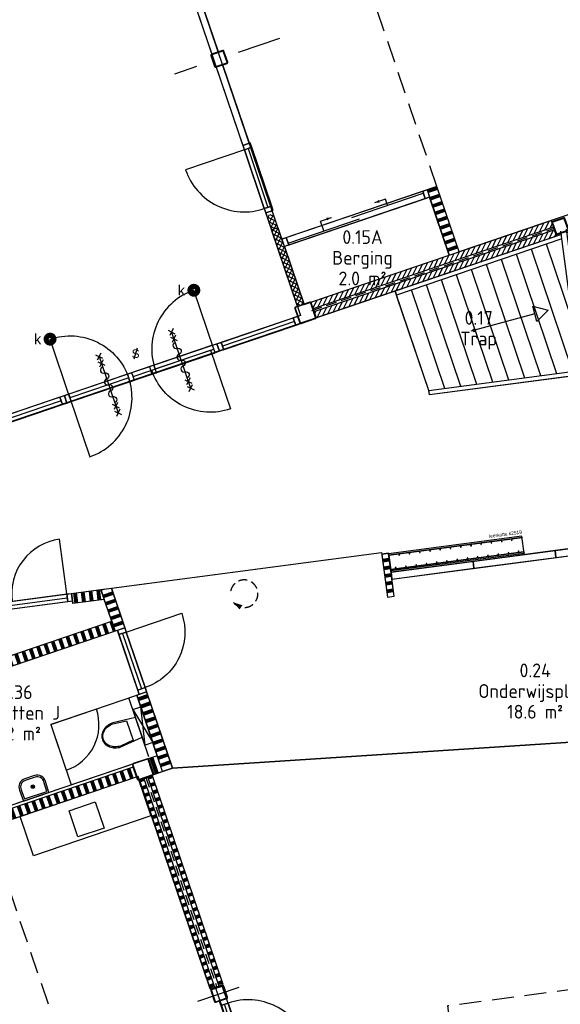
# Model space of a CAD drawing. Header units: millimetres. Extents: x -44892 to 336761, y 18766 to 182901.
# Tile 9 of 35: x 47668 to 55514, y 48556 to 62834. Entities that reach past the tile are written whole.
import ezdxf
from ezdxf.enums import TextEntityAlignment as Align

# ---------------------------------------------------------------- set-up
doc = ezdxf.new("R2010")
doc.units = ezdxf.units.MM
doc.header["$LTSCALE"] = 100
for name, pattern in [('DASHDOT2', [12.7, 6.35, -3.175, 0, -3.175]), ('DASHED', [0.75, 0.5, -0.25]), ('HIDDEN2', [4.7625, 3.175, -1.5875])]:
    doc.linetypes.add(name, pattern=pattern)
for name, color, linetype in [('AC22----_Binnenmuren', 8, 'Continuous'), ('AL22----', 2, 'Continuous'), ('AL24----', 5, 'Continuous'), ('AL24----_Trap-Beton-Az', 1, 'Continuous'), ('AL28----', 5, 'Continuous'), ('AL32----_Binnenkozijnen', 7, 'Continuous'), ('AL35----_Plafonds', 8, 'Continuous'), ('AL65----_Veiligheid', 10, 'Continuous'), ('AL73----_Vaste-keukenvoorzieningen', 8, 'Continuous'), ('AL74----', 8, 'Continuous'), ('Beveilig-Alg-Az', 1, 'Continuous'), ('bib', 9, 'Continuous'), ('BiKoz-Draai-Az', 8, 'Continuous'), ('BiKoz-Hout-Az', 8, 'Continuous'), ('BiKoz-Hout-Drs', 2, 'Continuous'), ('BL$8-GO--polylijnen', 10, 'Continuous'), ('DIM25', 1, 'Continuous'), ('X-BT$1----_Ruimtegegevens', 7, 'Continuous')]:
    doc.layers.add(name, color=color, linetype=linetype)
for name, color, linetype, lineweight in [('X-BT$23A__RuimteElement', 7, 'Continuous', 0), ('X-BT$23F__RuimteElement', 7, 'Continuous', 0), ('X-BT$23m2_RuimteElement', 7, 'Continuous', 0), ('X-BT$23NR__Ruimtenummer', 1, 'Continuous', 0), ('X-BT$23P__Algemeen', 1, 'Continuous', 0)]:
    doc.layers.add(name, color=color, linetype=linetype, lineweight=lineweight)
doc.styles.add('BOS', font='arial.ttf')
doc.styles.add('Isocpeur', font='isocpeur.ttf')
pattern_1 = [(198.75, (49445.76, 26487.45), (36.16194, -106.52964), []), (198.75, (49443.75, 26493.37), (36.16194, -106.52964), []), (198.75, (49441.74, 26499.29), (36.16194, -106.52964), []), (198.75, (49439.73, 26505.21), (36.16194, -106.52964), []), (198.75, (49437.72, 26511.13), (36.16194, -106.52964), []), (198.75, (49435.71, 26517.04), (36.16194, -106.52964), []), (198.75, (49433.7, 26522.96), (36.16194, -106.52964), [])]
pattern_2 = [(63.75, (49445.76, 26487.45), (-51.25628, 25.2768), [])]
pattern_3 = [(198.75, (49445.76, 26487.45), (36.16194, -106.52964), []), (198.75, (49443.75, 26493.37), (36.16194, -106.52964), []), (198.75, (49441.74, 26499.29), (36.16194, -106.52964), []), (198.75, (49439.73, 26505.21), (36.16194, -106.52964), []), (198.75, (49437.72, 26511.13), (36.16194, -106.52964), []), (198.75, (49435.71, 26517.04), (36.16194, -106.52964), []), (198.75, (49433.7, 26522.96), (36.16194, -106.52964), [])]

# ---------------------------------------------------------------- blocks, each defined once
blk = doc.blocks.new('spoelblok1800x600')
blk.add_lwpolyline([(1800, 0), (1800, 600), (0, 600), (0, 0)], close=True)
at = {"ltscale": 0.5}
blk.add_lwpolyline([(700, 50), (1100, 50), (1100, 450), (700, 450)], close=True, dxfattribs=at)
blk = doc.blocks.new('binkozschuif')
for p, q in [((67, 85), (1163, 85)), ((615, 85), (615, -65)), ((1063, 28), (2158, 28)), ((1610, 28), (1610, -65)), ((615, -65), (785, -65)), ((1610, -65), (1440, -65))]:
    blk.add_line(p, q)
for points in [[(0, 0), (67, 0), (67, 114), (0, 114)], [(67, 0), (2158, 0), (2158, 114), (67, 114)], [(2158, 0), (2225, 0), (2225, 114), (2158, 114)]]:
    blk.add_lwpolyline(points, close=True)
for points in [[(785, -65, 0, 37.5, 0), (710, -65, 37.5, 37.5, 0)], [(1440, -65, 0, 37.5, 0), (1515, -65, 37.5, 37.5, 0)]]:
    blk.add_lwpolyline(points, format="xyseb")
blk = doc.blocks.new('binkozdeur1034')
blk.add_line((67, 57), (967, 57))
for points in [[(0, 0), (67, 0), (67, 114), (0, 114)], [(67, 0), (967, 0), (967, 114), (67, 114)], [(967, 0), (1034, 0), (1034, 114), (967, 114)]]:
    blk.add_lwpolyline(points, close=True)
blk.add_lwpolyline([(967, 0), (67, 0), (67, -900, 0.414214)], format="xyb", close=True)
blk = doc.blocks.new('aangifte deur 60 minuten (zelfsluitend)')
at = {"layer": 'Beveilig-Alg-Az'}
blk.add_line((1, -863), (1, 860), dxfattribs=at)
for points in [[(-81, 778), (82, 942)], [(80, 781), (-78, 939)], [(-81, 568), (82, 732)], [(80, 571), (-78, 729)], [(-81, -735), (82, -571)], [(-81, -945), (82, -781)], [(80, -732), (-78, -574)], [(80, -942), (-78, -784)]]:
    blk.add_lwpolyline(points, dxfattribs=at)
blk.add_lwpolyline([(0, -543, 1), (0, -362, -1), (0, -181, 1), (0, 0, -1), (0, 181, 1), (0, 362, -1), (0, 543)], format="xyb", dxfattribs=at)
blk = doc.blocks.new('trap')
for p, q in [((8025, 33889), (6166, 33258)), ((8796, 31617), (8025, 33889)), ((8044, 33832), (6174, 33197)), ((8577, 31548), (7827, 33758)), ((8679, 31602), (7934, 33795)), ((8112, 31487), (7391, 33611)), ((8344, 31517), (7609, 33684)), ((7647, 31426), (6955, 33463)), ((7879, 31456), (7173, 33537)), ((7182, 31364), (6520, 33315)), ((7414, 31395), (6738, 33389)), ((6084, 33230), (3669, 32411)), ((6092, 33170), (3689, 32354)), ((6949, 31334), (6302, 33241)), ((6252, 31242), (5649, 33019)), ((6251, 31960), (5866, 33093)), ((5787, 31181), (5213, 32871)), ((6019, 31211), (5431, 32945)), ((5322, 31119), (4777, 32723)), ((5554, 31150), (4995, 32797)), ((6717, 31303), (6238, 32715)), ((4857, 31058), (4342, 32575)), ((5089, 31089), (4560, 32649)), ((4392, 30997), (3906, 32428)), ((4624, 31028), (4124, 32502)), ((3669, 32411), (2313, 31950)), ((3669, 32411), (3701, 32316)), ((4163, 30957), (3701, 32316)), ((8684, 31562), (6429, 31265)), ((8692, 31503), (8679, 31602)), ((8692, 31503), (6436, 31206)), ((8345, 31461), (8345, 31461)), ((6344, 31254), (4161, 30967)), ((6352, 31194), (4169, 30907)), ((4169, 30907), (4161, 30967))]:
    blk.add_line(p, q)
at = {"ltscale": 0.5}
for p, q in [((6360, 31130), (6077, 33280)), ((6443, 31158), (6160, 33308))]:
    blk.add_line(p, q, dxfattribs=at)
blk.add_lwpolyline([(5729, 31971), (5669, 32194), (5892, 32135), (5729, 31971), (5699, 32082), (4770, 31829)])
blk.add_circle((4818, 31842), 20)
blk = doc.blocks.new('kapstok leerkotte 25x')
for points in [[(20, 1950), (0, 1950)], [(0, 1950), (250, 1950)], [(20, 0), (20, 1950)], [(230, 0), (230, 1950)], [(230, 1950), (250, 1950)], [(250, 0), (250, 1950)], [(0, 0), (250, 0)]]:
    blk.add_lwpolyline(points)
for points in [[(20, 1950), (20, 0), (0, 0), (0, 1950)], [(20, 1870), (40, 1870), (40, 1880), (20, 1880)], [(230, 1950), (230, 0), (250, 0), (250, 1950)], [(20, 1720), (40, 1720), (40, 1730), (20, 1730)], [(210, 1795), (230, 1795), (230, 1805), (210, 1805)], [(20, 1570), (40, 1570), (40, 1580), (20, 1580)], [(210, 1645), (230, 1645), (230, 1655), (210, 1655)], [(20, 1420), (40, 1420), (40, 1430), (20, 1430)], [(210, 1495), (230, 1495), (230, 1505), (210, 1505)], [(210, 1345), (230, 1345), (230, 1355), (210, 1355)], [(20, 1270), (40, 1270), (40, 1280), (20, 1280)], [(210, 1195), (230, 1195), (230, 1205), (210, 1205)], [(20, 1120), (40, 1120), (40, 1130), (20, 1130)], [(210, 1045), (230, 1045), (230, 1055), (210, 1055)], [(20, 970), (40, 970), (40, 980), (20, 980)], [(210, 895), (230, 895), (230, 905), (210, 905)], [(20, 820), (40, 820), (40, 830), (20, 830)], [(210, 745), (230, 745), (230, 755), (210, 755)], [(20, 670), (40, 670), (40, 680), (20, 680)], [(210, 595), (230, 595), (230, 605), (210, 605)], [(20, 520), (40, 520), (40, 530), (20, 530)], [(210, 445), (230, 445), (230, 455), (210, 455)], [(20, 370), (40, 370), (40, 380), (20, 380)], [(210, 295), (230, 295), (230, 305), (210, 305)], [(20, 220), (40, 220), (40, 230), (20, 230)], [(210, 145), (230, 145), (230, 155), (210, 155)], [(20, 70), (40, 70), (40, 80), (20, 80)]]:
    blk.add_lwpolyline(points, close=True)
at = {"insert": (337, 471), "char_height": 50, "width": 1235.48, "attachment_point": 1, "rotation": 270}
blk.add_mtext('{\\fArial|b0|i0|c0|p34;leerkotte k2519}', dxfattribs=at)
blk = doc.blocks.new('slot van binnenuit zonder sleutel')
blk.add_line((47, 157), (-47, -157))
at = {"style": 'BOS'}
blk.add_text('S', height=250, dxfattribs=at).set_placement((0, 0), align=Align.MIDDLE)
blk = doc.blocks.new('fontein')
for points in [[(-75, 300, 0.431046), (-200, 168), (-195, 0), (195, 0), (200, 168, 0.431046), (75, 300)], [(-75, 275, 0.43387), (-175, 168), (-170, 25), (170, 25), (175, 168, 0.43387), (75, 275)]]:
    blk.add_lwpolyline(points, format="xyb", close=True)
for points in [[(20, 155), (-20, 155)], [(0, 175), (0, 135)]]:
    blk.add_lwpolyline(points)
for radius in [25, 20]:
    blk.add_circle((0, 155), radius)
blk = doc.blocks.new('kleefmagneet')
at = {"const_width": 100}
blk.add_lwpolyline([(-75, 0, -1), (75, 0, -1)], format="xyb", close=True, dxfattribs=at)
at = {"style": 'BOS'}
blk.add_text('k', height=200, dxfattribs=at).set_placement((-241, 0), align=Align.MIDDLE_CENTER)
blk = doc.blocks.new('rolluiksymbol')
at = {"layer": 'BiKoz-Draai-Az'}
blk.add_lwpolyline([(-171, -104, 0, 75, 0), (-71, -190, 75, 75, 0)], format="xyseb", dxfattribs=at)
at = {"layer": 'BiKoz-Draai-Az', "linetype": 'HIDDEN2', "ltscale": 0.4}
blk.add_arc((0, 0), 200, 211.3867, 163.6722, dxfattribs=at)
blk = doc.blocks.new('rolluik')
at = {"layer": 'bib', "rotation": 7.500000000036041}
blk.add_blockref('rolluiksymbol', (-1997, -576), dxfattribs=at)
blk = doc.blocks.new('meterkastkozijn')
at = {"layer": 'BiKoz-Draai-Az'}
for points in [[(867, 114), (67, 114), (67, 914, -0.414214)], [(867, 114), (1667, 114), (1667, 914, 0.414214)]]:
    blk.add_lwpolyline(points, format="xyb", close=True, dxfattribs=at)
at = {"layer": 'BiKoz-Hout-Az'}
blk.add_line((67, 57), (1667, 57), dxfattribs=at)
blk.add_lwpolyline([(67, 114), (1667, 114), (1667, 0), (67, 0)], close=True, dxfattribs=at)
at = {"layer": 'BiKoz-Hout-Drs'}
for points in [[(0, 114), (67, 114), (67, 0), (0, 0)], [(1667, 114), (1734, 114), (1734, 0), (1667, 0)]]:
    blk.add_lwpolyline(points, close=True, dxfattribs=at)
blk = doc.blocks.new('binkozdeur984')
blk.add_line((67, 57), (917, 57))
for points in [[(0, 0), (67, 0), (67, 114), (0, 114)], [(67, 0), (917, 0), (917, 114), (67, 114)], [(917, 0), (984, 0), (984, 114), (917, 114)]]:
    blk.add_lwpolyline(points, close=True)
blk.add_lwpolyline([(917, 0), (67, 0), (67, -850, 0.414214)], format="xyb", close=True)
blk = doc.blocks.new('toilethangend met reservoir')
for p, q in [((120, -175), (120, 725)), ((120, 0), (0, 550)), ((120, 550), (0, 0))]:
    blk.add_line(p, q)
blk.add_lwpolyline([(120, 550), (0, 550), (0, 0), (120, 0)], close=True)
blk.add_lwpolyline([(120, 424), (460, 460, -0.08399), (546, 445, -0.091257), (616, 406, -0.103849), (664, 344, -0.114925), (680, 275, -0.114925), (664, 206, -0.103849), (616, 144, -0.091257), (546, 105, -0.08399), (460, 90), (120, 126)], format="xyb")
blk.add_lwpolyline([(462, 105, 0.081247), (541, 119, 0.091257), (606, 156, 0.103849), (650, 212, 0.114925), (665, 275, 0.114925), (650, 338, 0.103849), (606, 394, 0.091257), (541, 431, 0.081247), (462, 445), (260, 424), (260, 126)], format="xyb", close=True)
blk = doc.blocks.new('cabinedeur')
blk.add_lwpolyline([(700, 700), (0, 700), (0, 0, 0.416446)], format="xyb", close=True)
blk = doc.blocks.new('_K200x10')
for points in [[(85, 100), (-85, 100, 0.414214), (-100, 85), (-100, -85, 0.414214), (-85, -100), (85, -100, 0.414214), (100, -85), (100, 85, 0.414214)], [(85, 90), (-85, 90, 0.414214), (-90, 85), (-90, -85, 0.414214), (-85, -90), (85, -90, 0.414214), (90, -85), (90, 85, 0.414214)]]:
    blk.add_lwpolyline(points, format="xyb", close=True)
blk = doc.blocks.new('*U115')
for points in [[(85, 100), (-85, 100, 0.414214), (-100, 85), (-100, -85, 0.414214), (-85, -100), (85, -100, 0.414214), (100, -85), (100, 85, 0.414214)], [(85, 90), (-85, 90, 0.414214), (-90, 85), (-90, -85, 0.414214), (-85, -90), (85, -90, 0.414214), (90, -85), (90, 85, 0.414214)]]:
    blk.add_lwpolyline(points, format="xyb", close=True)
blk = doc.blocks.new('*U114')
for points in [[(110, 125), (-110, 125, 0.4142136), (-125, 110), (-125, -110, 0.4142136), (-110, -125), (110, -125, 0.4142136), (125, -110), (125, 110, 0.4142136)], [(110, 118.7), (-110, 118.7, 0.4142136), (-118.7, 110), (-118.7, -110, 0.4142136), (-110, -118.7), (110, -118.7, 0.4142136), (118.7, -110), (118.7, 110, 0.4142136)]]:
    blk.add_lwpolyline(points, format="xyb", close=True)
blk = doc.blocks.new('Ruimtefunctie')
at = {"layer": 'X-BT$23A__RuimteElement', "style": 'Isocpeur', "width": 0.94}
blk.add_attdef('RUIMTEFUNCTIE-A', text='', height=200, dxfattribs=at).set_placement((0, -600), align=Align.MIDDLE_CENTER)
at = {"layer": 'X-BT$23F__RuimteElement', "style": 'Isocpeur', "width": 0.94}
blk.add_attdef('RUIMTEFUNCTIE', text='', height=200, dxfattribs=at).set_placement((0, 300), align=Align.MIDDLE_CENTER)
at = {"layer": 'X-BT$23m2_RuimteElement', "style": 'Isocpeur', "width": 0.94}
blk.add_attdef('RUIMTEFUNCTIE-B', text='', height=200, dxfattribs=at).set_placement((0, 0), align=Align.MIDDLE_CENTER)
at = {"layer": 'X-BT$23NR__Ruimtenummer', "style": 'Isocpeur', "width": 0.94}
blk.add_attdef('RUIMTENUMMER', text='', height=200, dxfattribs=at).set_placement((0, 600), align=Align.MIDDLE_CENTER)
at = {"layer": 'X-BT$23P__Algemeen', "style": 'Isocpeur', "width": 0.94}
blk.add_attdef('PEILMAAT', text='', height=200, dxfattribs=at).set_placement((0, -300), align=Align.MIDDLE_CENTER)

msp = doc.modelspace()

# ---------------------------------------------------------------- hatches: boundary and pattern name
at = {"layer": 'AC22----_Binnenmuren'}
h = msp.add_hatch(dxfattribs=at)
h.set_pattern_fill('SWAND', color=256, angle=90, style=0)
h.set_pattern_definition([(198.75, (49417.48, 26477.85), (36.16194, -106.52964), []), (198.75, (49415.48, 26483.77), (36.16194, -106.52964), []), (198.75, (49413.47, 26489.69), (36.16194, -106.52964), []), (198.75, (49411.46, 26495.61), (36.16194, -106.52964), []), (198.75, (49409.45, 26501.53), (36.16194, -106.52964), []), (198.75, (49407.44, 26507.45), (36.16194, -106.52964), []), (198.75, (49405.43, 26513.36), (36.16194, -106.52964), [])])
h.paths.add_polyline_path([(53722.6274, 60413.7302), (53580.5879, 60365.5143), (53902.0273, 59418.5842), (54044.0668, 59466.8001)])
h = msp.add_hatch(dxfattribs=at)
h.set_pattern_fill('_USER', color=256, scale=50, angle=45, style=0, double=1, pattern_type=0)
h.set_pattern_definition([(63.75, (51663.16, 21864.886), (-44.84364, 22.114435), []), (153.75, (51663.16, 21864.886), (-22.114435, -44.84364), [])])
h.paths.add_polyline_path([(51346.3807, 60025.2883), (51327.5742, 60018.9044), (51397.0026, 59814.375), (51415.8091, 59820.7589)])
h.paths.add_polyline_path([(51327.5742, 60018.9044), (51251.6877, 59993.1444), (51321.1161, 59788.6149), (51397.0026, 59814.375)])
h = msp.add_hatch(dxfattribs=at)
h.set_pattern_fill('ANSI31', color=256, scale=18, style=0)
h.set_pattern_definition(pattern_2)
h.paths.add_polyline_path([(51894.4031, 58737.0876), (51926.5471, 58642.3946), (55412.7504, 59825.8012), (55380.6065, 59920.4942)])
h = msp.add_hatch(dxfattribs=at)
h.set_pattern_fill('_USER', color=256, scale=50, angle=45, style=0, double=1, pattern_type=0)
h.set_pattern_definition([(63.75, (49471.26, 26474.99), (-44.84364, 22.114435), []), (153.75, (49471.26, 26474.99), (-22.114435, -44.84364), [])])
h.paths.add_polyline_path([(51698.8074, 58675.972), (51793.5004, 58708.116), (51415.8091, 59820.7589), (51321.1161, 59788.6149)])
h = msp.add_hatch(dxfattribs=at)
h.set_pattern_fill('ANSI31', color=256, scale=18, style=0)
h.set_pattern_definition(pattern_2)
h.paths.add_polyline_path([(51939.4047, 58604.5174), (51971.5486, 58509.8244), (55457.752, 59693.2309), (55425.608, 59787.924)])
h = msp.add_hatch(dxfattribs=at)
h.set_pattern_fill('SWAND', color=256, angle=97.5, style=0)
h.set_pattern_definition([(187.5, (49453.2, 26488.43), (14.6842, -111.53755), []), (187.5, (49452.38, 26494.63), (14.6842, -111.53755), []), (187.5, (49451.56, 26500.82), (14.6842, -111.53755), []), (187.5, (49450.75, 26507.02), (14.6842, -111.53755), []), (187.5, (49449.93, 26513.22), (14.6842, -111.53755), []), (187.5, (49449.12, 26519.41), (14.6842, -111.53755), []), (187.5, (49448.3, 26525.61), (14.6842, -111.53755), [])])
h.paths.add_polyline_path([(53022.5579, 55089.0084), (53021.2525, 55098.9232), (52922.1081, 55085.8706), (52959.9476, 54798.4509), (53034.3059, 54808.2404), (53039.527, 54768.5826), (52965.1686, 54758.7931), (53004.3396, 54461.2603), (53103.484, 54474.313), (53055.1894, 54841.1472), (53055.1894, 54841.1472), (53052.5789, 54860.9761), (53022.5579, 55089.0084)])
h.paths.add_polyline_path([(53034.3059, 54808.2404), (52959.9476, 54798.4509), (52965.1686, 54758.7931), (53039.527, 54768.5826)], flags=17)
h = msp.add_hatch(dxfattribs=at)
h.set_pattern_fill('SWAND', color=256, angle=347.75, style=0)
h.set_pattern_definition([(96.5, (49455.08, -73509.38), (-111.77683, -12.73536), []), (96.5, (49461.29, -73508.68), (-111.77683, -12.73536), []), (96.5, (49467.5, -73507.97), (-111.77683, -12.73536), []), (96.5, (49473.71, -73507.26), (-111.77683, -12.73536), []), (96.5, (49479.92, -73506.55), (-111.77683, -12.73536), []), (96.5, (49486.13, -73505.85), (-111.77683, -12.73536), []), (96.5, (49492.34, -73505.14), (-111.77683, -12.73536), [])])
h.paths.add_polyline_path([(48436.9518, 54366.2035), (48417.3728, 54514.9202), (48846.6474, 54571.4353), (48895.8079, 54426.613)])
h = msp.add_hatch(dxfattribs=at)
h.set_pattern_fill('SWAND', color=256, angle=108.75, style=0)
h.set_pattern_definition(pattern_1)
h.paths.add_polyline_path([(49051.1694, 53968.9299), (49193.2011, 54017.1429), (48998.2763, 54591.3976), (48846.6474, 54571.4353)])
h = msp.add_hatch(dxfattribs=at)
h.set_pattern_fill('SWAND', color=256, angle=18.75, style=0)
h.set_pattern_definition([(108.75, (49445.76, 26487.45), (-106.52964, -36.16194), []), (108.75, (49451.68, 26489.46), (-106.52964, -36.16194), []), (108.75, (49457.6, 26491.47), (-106.52964, -36.16194), []), (108.75, (49463.51, 26493.48), (-106.52964, -36.16194), []), (108.75, (49469.43, 26495.49), (-106.52964, -36.16194), []), (108.75, (49475.35, 26497.5), (-106.52964, -36.16194), []), (108.75, (49481.27, 26499.51), (-106.52964, -36.16194), [])])
h.paths.add_polyline_path([(45395.689, 52729.0934), (45347.473, 52871.1329), (49002.6332, 54111.917), (49051.1694, 53968.9299)])
h = msp.add_hatch(dxfattribs=at)
h.set_pattern_fill('SWAND', color=256, angle=108.75, style=0)
h.set_pattern_definition(pattern_1)
h.paths.add_polyline_path([(49741.8831, 51934.1518), (49883.9226, 51982.3677), (49509.6323, 53085.4094), (49367.5928, 53037.1935)])
h = msp.add_hatch(dxfattribs=at)
h.set_pattern_fill('SWAND', color=256, angle=18.75, style=0)
h.set_pattern_definition([(108.75, (48222.38, 25975.6), (-106.52964, -36.16194), []), (108.75, (48228.3, 25977.61), (-106.52964, -36.16194), []), (108.75, (48234.22, 25979.62), (-106.52964, -36.16194), []), (108.75, (48240.14, 25981.63), (-106.52964, -36.16194), []), (108.75, (48246.06, 25983.64), (-106.52964, -36.16194), []), (108.75, (48251.97, 25985.65), (-106.52964, -36.16194), []), (108.75, (48257.89, 25987.66), (-106.52964, -36.16194), [])])
h.paths.add_polyline_path([(49664.7376, 52161.415), (49513.2203, 52109.9818), (49590.3657, 51882.7186), (49741.8831, 51934.1518)])
h = msp.add_hatch(dxfattribs=at)
h.set_pattern_fill('SWAND', color=256, angle=18.75, style=0)
h.set_pattern_definition([(108.75, (49445.76, 26487.45), (-106.52964, -36.16194), []), (108.75, (49451.68, 26489.46), (-106.52964, -36.16194), []), (108.75, (49457.6, 26491.47), (-106.52964, -36.16194), []), (108.75, (49463.51, 26493.48), (-106.52964, -36.16194), []), (108.75, (49469.43, 26495.49), (-106.52964, -36.16194), []), (108.75, (49475.35, 26497.5), (-106.52964, -36.16194), []), (108.75, (49481.27, 26499.51), (-106.52964, -36.16194), [])])
h.paths.add_polyline_path([(41905.0554, 49479.8358), (41953.2713, 49337.7963), (49362.9996, 51853.0601), (49314.7836, 51995.0997)])
h = msp.add_hatch(dxfattribs=at)
h.set_pattern_fill('SWAND', color=256, scale=150.241981, angle=198.84243526, style=0)
h.set_pattern_definition([(288.84, (49542, 52025), (15996, 5459), []), (288.84, (48653, 51722), (15996, 5459), []), (288.84, (47765, 51418), (15996, 5459), []), (288.84, (46876, 51115), (15996, 5459), []), (288.84, (45987, 50812), (15996, 5459), []), (288.84, (45099, 50509), (15996, 5459), []), (288.84, (44210, 50205), (15996, 5459), [])])
h.paths.add_polyline_path([(49542.072, 52024.9872), (49590.3657, 51882.7186), (49741.8831, 51934.1518), (49693.5064, 52076.6649)])
h = msp.add_hatch(dxfattribs=at)
h.set_pattern_fill('SWAND', color=256, angle=90, style=0)
h.set_pattern_definition(pattern_3)
h.paths.add_polyline_path([(49595.3452, 51868.5682), (49529.0601, 51846.0675), (50556.0592, 48820.6257), (50622.3443, 48843.1265)])
h = msp.add_hatch(dxfattribs=at)
h.set_pattern_fill('SWAND', color=256, angle=90, style=0)
h.set_pattern_definition(pattern_3)
h.paths.add_polyline_path([(49472.2443, 51826.7811), (49405.9592, 51804.2803), (50432.9583, 48778.8386), (50499.2434, 48801.3393)])

# ---------------------------------------------------------------- linework, layer by layer
at = {"layer": 'AL22----'}
for q in [(49367.5928, 53037.1935), (48414.8694, 51737.1234)]:
    msp.add_line((48117.5855, 52612.8732), q, dxfattribs=at)
for points in [[(50456.4439, 62335.8568), (50551.137, 62368.0008), (50165.407, 63504.3245), (50070.714, 63472.1806)], [(50906.4566, 61010.1622), (51001.1496, 61042.3062), (50615.4249, 62178.6148), (50520.7318, 62146.4708)], [(53902.0273, 59418.5842), (54044.0668, 59466.8001), (53722.6274, 60413.7302), (53580.5879, 60365.5143)], [(51321.1161, 59788.6149), (51415.8091, 59820.7589), (51333.518, 60063.1804), (51238.825, 60031.0365)], [(55380.6065, 59920.4942), (55412.7504, 59825.8012), (51926.5471, 58642.3946), (51894.4031, 58737.0876)], [(55425.608, 59787.924), (55457.752, 59693.2309), (51971.5486, 58509.8244), (51939.4047, 58604.5174)], [(54260.6031, 54878.6649), (55450.337, 55035.2958), (55437.2677, 55134.5802), (54247.5338, 54977.9493)], [(55450.337, 55035.2958), (56010.5051, 55109.043), (55997.4341, 55208.3273), (55437.2677, 55134.5802)], [(53103.484, 54474.313), (53021.2525, 55098.9232), (52922.1081, 55085.8706), (53004.3396, 54461.2603)], [(53070.8692, 54722.034), (54260.6031, 54878.6649), (54247.5338, 54977.9493), (53057.7999, 54821.3184)], [(48436.9518, 54366.2035), (48417.3728, 54514.9202), (48846.6474, 54571.4353), (48895.8079, 54426.613)], [(48846.6474, 54571.4353), (48998.2763, 54591.3976), (49193.2011, 54017.1429), (49051.1694, 53968.9299)], [(45395.689, 52729.0934), (45347.473, 52871.1329), (49002.6332, 54111.917), (49051.1694, 53968.9299)], [(49367.5928, 53037.1935), (49509.6323, 53085.4094), (49883.9226, 51982.3677), (49741.8831, 51934.1518)], [(49614.1969, 51890.8082), (49741.8831, 51934.1518), (49664.7376, 52161.415), (49537.0514, 52118.0714)], [(41953.2713, 49337.7963), (49362.9996, 51853.0601), (49314.7836, 51995.0997), (41905.0554, 49479.8358)], [(50432.9583, 48778.8386), (50622.3443, 48843.1265), (49595.3452, 51868.5682), (49405.9592, 51804.2803)], [(49416.9487, 51818.5712), (49420.1631, 51809.1019), (49581.1413, 51863.7466), (49577.9269, 51873.2159)], [(50556.0592, 48820.6257), (50622.3443, 48843.1265), (49595.3452, 51868.5682), (49529.0601, 51846.0675)], [(50432.9583, 48778.8386), (50499.2434, 48801.3393), (49472.2443, 51826.7811), (49405.9592, 51804.2803)]]:
    msp.add_lwpolyline(points, close=True, dxfattribs=at)
for points in [[(51321.1161, 59788.6149), (51321.1161, 59788.6149), (51415.8091, 59820.7589), (51793.5004, 58708.116), (51698.8074, 58675.972), (51321.1161, 59788.6149)], [(49303.9266, 52038.9177), (46009.6243, 50920.6054)]]:
    msp.add_lwpolyline(points, dxfattribs=at)
at = {"layer": 'AL24----_Trap-Beton-Az', "color": 9, "linetype": 'HIDDEN2'}
msp.add_lwpolyline([(54280.3276, 45458.6857), (56659.7953, 45771.9486), (56255.1641, 48845.4277), (53875.6964, 48532.1648)], close=True, dxfattribs=at)
at = {"layer": 'AL28----', "linetype": 'DASHED', "ltscale": 3}
for p, q in [((51909.3026, 58615.42), (55428.6485, 59810.077)), ((49497.4378, 51845.8936), (50530.8657, 48801.5132))]:
    msp.add_line(p, q, dxfattribs=at)
at = {"layer": 'AL28----'}
msp.add_line((48417.3728, 54514.9202), (48436.9518, 54366.2035), dxfattribs=at)
at = {"layer": 'AL32----_Binnenkozijnen'}
for p, q in [((51655.3062, 58455.2353), (50611.7659, 58101.0981)), ((49313.5087, 57660.4517), (49569.224, 57747.11)), ((48270.9763, 57306.4357), (47203.7812, 56944.1876))]:
    msp.add_line(p, q, dxfattribs=at)
for points in [[(49632.602, 57768.842), (50484.8723, 58058.0397), (50195.6745, 58910.31, 0.4142135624)], [(49250.1021, 57638.8041), (48397.865, 57349.5086), (48108.5694, 58201.7457, -0.4142135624)], [(49583.3945, 57752.0302), (50435.6648, 58041.2279), (50724.8626, 57188.9577, -0.4142135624)], [(49250.1021, 57638.8041), (48397.865, 57349.5086), (48687.1605, 56497.2715, 0.4142135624)]]:
    msp.add_lwpolyline(points, format="xyb", close=True, dxfattribs=at)
for points in [[(50630.0817, 58047.121), (50593.45, 58155.0752), (51636.9906, 58509.2117), (51673.6221, 58401.2582)], [(51737.0688, 58422.7874), (51673.6221, 58401.2582), (51636.9903, 58509.2124), (51700.4371, 58530.7416)], [(48416.187, 57295.5336), (50503.1881, 58004.0626), (50466.5564, 58112.0169), (48379.5429, 57403.4836)], [(50566.6349, 58025.5918), (50503.1881, 58004.0626), (50466.5564, 58112.0169), (50530.0032, 58133.546)], [(50630.0817, 58047.121), (50566.6349, 58025.5918), (50530.0032, 58133.546), (50593.45, 58155.0752)], [(49268.4241, 57584.8291), (49331.8684, 57606.3656), (49295.2243, 57714.3156), (49231.78, 57692.7791)], [(49587.5461, 57693.135), (49650.9904, 57714.6715), (49614.3463, 57822.6215), (49550.902, 57801.085)], [(48352.7427, 57273.9971), (48416.187, 57295.5336), (48379.5429, 57403.4836), (48316.0986, 57381.9472)], [(48289.2984, 57252.4607), (48252.6543, 57360.4107), (47185.4592, 56998.1627), (47222.1033, 56890.2126)], [(48289.2984, 57252.4607), (48352.7427, 57273.9971), (48316.0986, 57381.9472), (48252.6543, 57360.4107)]]:
    msp.add_lwpolyline(points, close=True, dxfattribs=at)
at = {"layer": 'AL35----_Plafonds', "linetype": 'HIDDEN2'}
for p, q in [((53722.6274, 60413.7302), (52004.5334, 65475.0718)), ((49156.8518, 45399.2957), (47228.215, 51080.8765))]:
    msp.add_line(p, q, dxfattribs=at)
at = {"layer": 'BL$8-GO--polylijnen'}
for points in [[(42033.6767, 71033.8256), (46938.6104, 72699.0603), (47333.6595, 71535.2832), (49270.9464, 72192.9035), (50241.6935, 69333.1745), (50254.9506, 69337.6746), (51193.5538, 66572.6386), (49243.0099, 65910.5182), (51743.1828, 58545.2463), (47122.1638, 56976.6218), (45780.7277, 60928.365), (45477.7101, 60825.5044), (42327.6558, 70105.2651), (42346.7269, 70111.7389)], [(54044.0668, 59466.8001), (53722.6274, 60413.7302), (51473.6682, 59650.3115), (49766.5032, 64679.4574), (52015.4624, 65442.8761), (51634.878, 66564.0414), (56895.0748, 68349.6376), (58425.1266, 63842.2502), (58472.4731, 63858.3222), (59351.6101, 61268.4683)], [(53902.0273, 59418.5842), (53616.3999, 60260.0153), (51509.4803, 59544.8125), (51795.1076, 58703.3813)], [(60861.9307, 56131.3377), (60574.8339, 58312.2999), (53615.0267, 57394.6068), (53608.5004, 57444.179), (53115.0032, 58897.9749), (46862.9927, 56775.7033), (46950.2524, 56518.6446), (43145.1404, 56017.6921), (43429.6875, 53856.3423), (52919.2469, 55107.6032), (52922.1125, 55085.8706), (53021.2525, 55098.9232), (53057.7999, 54821.3184), (58007.5884, 55472.9704), (57971.041, 55750.5752)], [(56412.2228, 52403.5012), (49883.9226, 51982.3677), (48998.2763, 54591.3976), (52919.2469, 55107.6032), (53004.3396, 54461.2603), (53103.484, 54474.313), (53070.871, 54722.0342), (56084.8633, 55118.8338), (56441.8305, 52407.3991)], [(46318.0934, 54087.2505), (46587.9707, 53292.2334), (49002.6383, 54111.8987), (48895.8079, 54426.613), (48436.9518, 54366.2035), (48432.2528, 54401.8955), (46713.0874, 54175.5631), (46717.7864, 54139.8711)], [(45509.659, 52766.7609), (49085.0386, 53980.4103), (49401.6745, 53048.7627), (49367.5928, 53037.1935), (49664.6976, 52161.619), (46123.1435, 50959.4516)], [(56412.2228, 52403.5012), (57403.5726, 44873.4523), (57383.7437, 44870.8418), (58246.7685, 38468.7437), (57929.5063, 38426.9753), (58325.0007, 35422.8971), (58642.263, 35464.6655), (59076.9888, 32162.5946), (56556.4534, 31299.5849), (50603.4058, 48836.6977), (50622.3443, 48843.1265), (49590.5236, 51882.7722), (49883.9226, 51982.3677)], [(49156.8518, 45399.2957), (51405.5288, 46162.6187), (50508.7127, 48804.5537), (50432.9583, 48778.8386), (49386.6728, 51861.0961), (41858.5783, 49305.6524), (44123.1193, 42634.5296), (49478.2913, 44452.3656)]]:
    msp.add_lwpolyline(points, close=True, dxfattribs=at)
at = {"layer": 'DIM25', "linetype": 'DASHDOT2'}
for p, q in [((51438.7407, 62563.6972), (49912.7479, 62045.6925)), ((50253.2243, 48601.6622), (50901.392, 48821.6855))]:
    msp.add_line(p, q, dxfattribs=at)

# ---------------------------------------------------------------- block references
at = {"layer": 'AL24----'}
msp.add_blockref('trap', (49445.7593, 26487.4526), dxfattribs=at)
at = {"layer": 'AL28----'}
for name, p, rotation in [('_K200x10', (50564.2101, 62266.8341), 18.74999999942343), ('*U115', (55513.8722, 59839.0065), 18.75000000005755), ('*U114', (51814.6096, 58583.2761), 18.75000000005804), ('*U114', (49457.2579, 51964.2598), 18.75000000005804), ('_K200x10', (50563.0096, 48706.8202), 18.75)]:
    msp.add_blockref(name, p, dxfattribs=dict(at, rotation=rotation))
at = {"layer": 'AL32----_Binnenkozijnen'}
for name, p, rotation in [('binkozdeur1034', (50906.4566, 61010.1622), 288.7499999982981), ('meterkastkozijn', (46713.0874, 54175.5631), 7.499999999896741), ('cabinedeur', (48342.5931, 51950.0221), 18.74999999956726), ('binkozdeur1034', (51003.276, 47658.7176), 108.7499999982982)]:
    msp.add_blockref(name, p, dxfattribs=dict(at, rotation=rotation))
at = {"layer": 'AL32----_Binnenkozijnen', "xscale": -1}
for name, p, rotation in [('binkozschuif', (51472.8363, 59652.7625), 198.7499999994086), ('binkozdeur984', (49193.2011, 54017.1429), 108.7578111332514)]:
    msp.add_blockref(name, p, dxfattribs=dict(at, rotation=rotation))
at = {"layer": 'AL32----_Binnenkozijnen'}
msp.add_blockref('rolluik', (52922.1081, 55085.8706), dxfattribs=at)
at = {"layer": 'AL65----_Veiligheid'}
for name, p, xscale, yscale, zscale in [('kleefmagneet', (50195.6745, 58910.31), 0.75, 0.75, 0.75), ('kleefmagneet', (48108.5694, 58201.7457), 0.75, 0.75, 0.75), ('slot van binnenuit zonder sleutel', (49349.931, 57990.8344), 0.5, 0.5, 0.5)]:
    msp.add_blockref(name, p, dxfattribs=dict(at, xscale=xscale, yscale=yscale, zscale=zscale))
at = {"layer": 'AL65----_Veiligheid', "xscale": 0.5000000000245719, "yscale": 0.5000000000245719, "zscale": 0.5000000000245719, "rotation": 198.7499999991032}
for p in [(50009.8095, 57896.724), (48958.1185, 57539.7049)]:
    msp.add_blockref('aangifte deur 60 minuten (zelfsluitend)', p, dxfattribs=at)
at = {"layer": 'AL73----_Vaste-keukenvoorzieningen', "xscale": -1, "rotation": 18.74999999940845}
msp.add_blockref('spoelblok1800x600', (49570.7574, 51289.9579), dxfattribs=at)
at = {"layer": 'AL74----', "xscale": -1, "rotation": 18.7499999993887}
msp.add_blockref('toilethangend met reservoir', (49600.5769, 52350.649), dxfattribs=at)
at = {"layer": 'AL74----', "rotation": 18.75172121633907}
msp.add_blockref('fontein', (47908.2126, 51565.1736), dxfattribs=at)
at = {"layer": 'bib', "rotation": 97.5000000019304}
msp.add_blockref('kapstok leerkotte 25x', (54988.5069, 55095.6733), dxfattribs=at)
at = {"layer": 'X-BT$1----_Ruimtegegevens'}
ref = msp.add_blockref('Ruimtefunctie', (52643.001, 59381.8613), dxfattribs=at)
ref.add_attrib('RUIMTENUMMER', '0.15A', dxfattribs={"layer": 'X-BT$23NR__Ruimtenummer', "height": 200, "style": 'Isocpeur', "width": 0.94}).set_placement((52643.001, 59681.8613), align=Align.MIDDLE_CENTER)
ref.add_attrib('RUIMTEFUNCTIE', 'Berging', dxfattribs={"layer": 'X-BT$23F__RuimteElement', "height": 200, "style": 'Isocpeur', "width": 0.94}).set_placement((52643.001, 59381.8613), align=Align.MIDDLE_CENTER)
ref.add_attrib('RUIMTEFUNCTIE-B', '2.0 m²', dxfattribs={"layer": 'X-BT$23m2_RuimteElement', "height": 200, "style": 'Isocpeur', "width": 0.94}).set_placement((52643.001, 59081.8613), align=Align.MIDDLE_CENTER)
ref = msp.add_blockref('Ruimtefunctie', (54329.0804, 58210.4268), dxfattribs=at)
ref.add_attrib('RUIMTENUMMER', '0.17', dxfattribs={"layer": 'X-BT$23NR__Ruimtenummer', "height": 200, "style": 'Isocpeur', "width": 0.94}).set_placement((54329.0804, 58510.4268), align=Align.MIDDLE_CENTER)
ref.add_attrib('RUIMTEFUNCTIE', 'Trap', dxfattribs={"layer": 'X-BT$23F__RuimteElement', "height": 200, "style": 'Isocpeur', "width": 0.94}).set_placement((54329.0804, 58210.4268), align=Align.MIDDLE_CENTER)
ref = msp.add_blockref('Ruimtefunctie', (55148.8955, 53098.5782), dxfattribs=at)
ref.add_attrib('RUIMTENUMMER', '0.24', dxfattribs={"layer": 'X-BT$23NR__Ruimtenummer', "height": 200, "style": 'Isocpeur', "width": 0.94}).set_placement((55148.8955, 53398.5782), align=Align.MIDDLE_CENTER)
ref.add_attrib('RUIMTEFUNCTIE', 'Onderwijsplein', dxfattribs={"layer": 'X-BT$23F__RuimteElement', "height": 200, "style": 'Isocpeur', "width": 0.94}).set_placement((55148.8955, 53098.5782), align=Align.MIDDLE_CENTER)
ref.add_attrib('RUIMTEFUNCTIE-B', '18.6 m²', dxfattribs={"layer": 'X-BT$23m2_RuimteElement', "height": 200, "style": 'Isocpeur', "width": 0.94}).set_placement((55148.8955, 52798.5782), align=Align.MIDDLE_CENTER)
ref = msp.add_blockref('Ruimtefunctie', (47627.7552, 52782.3027), dxfattribs=at)
ref.add_attrib('RUIMTENUMMER', '0.36', dxfattribs={"layer": 'X-BT$23NR__Ruimtenummer', "height": 200, "style": 'Isocpeur', "width": 0.94}).set_placement((47627.7552, 53082.3027), align=Align.MIDDLE_CENTER)
ref.add_attrib('RUIMTEFUNCTIE', 'Toiletten J', dxfattribs={"layer": 'X-BT$23F__RuimteElement', "height": 200, "style": 'Isocpeur', "width": 0.94}).set_placement((47627.7552, 52782.3027), align=Align.MIDDLE_CENTER)
ref.add_attrib('RUIMTEFUNCTIE-B', '7.2 m²', dxfattribs={"layer": 'X-BT$23m2_RuimteElement', "height": 200, "style": 'Isocpeur', "width": 0.94}).set_placement((47627.7552, 52482.3027), align=Align.MIDDLE_CENTER)

doc.saveas('drawing.dxf')
